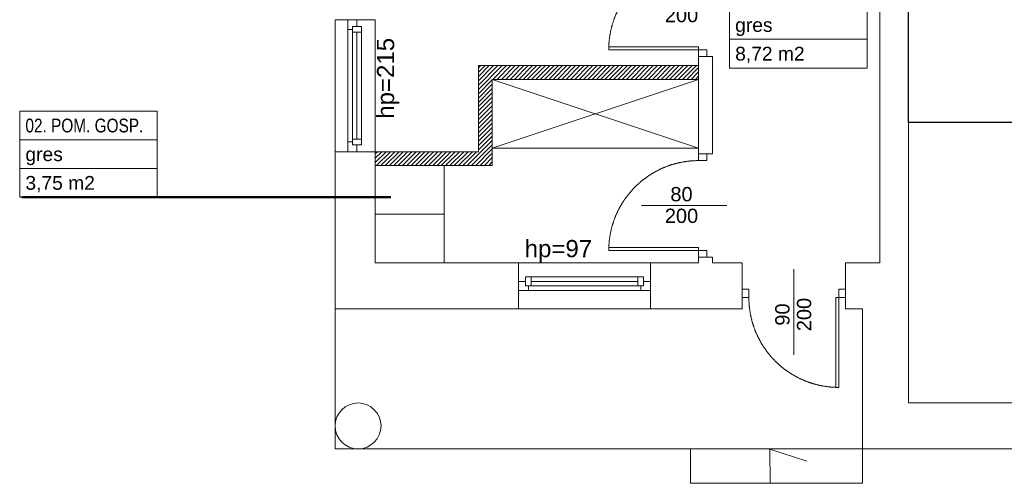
# Model space of a CAD drawing. Header units: millimetres. Extents: x -55054 to 44305, y -132338 to 49528.
# Tile 18 of 72: x 24751 to 33338, y -83394 to -79354. Entities that reach past the tile are written whole.
import ezdxf
from ezdxf import colors
from ezdxf.entities.mleader import LeaderData, LeaderLine
from ezdxf.enums import TextEntityAlignment as Align
from ezdxf.math import Vec2, Vec3

# ---------------------------------------------------------------- set-up
doc = ezdxf.new("R2010")
doc.units = ezdxf.units.MM
doc.header["$LTSCALE"] = 100
doc.linetypes.add('HYDRANT', pattern=[3200, 3000, 0, -200])
doc.linetypes.add('Kosów OSP 27-03-2026_xref$0$DASHED', pattern=[0.75, 0.5, -0.25])
for name, color, linetype, lineweight in [('.WK_WODA_OPIS', 7, 'Continuous', 13), ('.XREF', 251, 'Continuous', 5), ('IS Woda', 7, 'Continuous', 0), ('Kosów OSP 27-03-2026_xref$0$A_drzwi', 8, 'Continuous', 5), ('Kosów OSP 27-03-2026_xref$0$A_hatch', 8, 'Continuous', 5), ('Kosów OSP 27-03-2026_xref$0$A_meble', 8, 'Continuous', 5), ('Kosów OSP 27-03-2026_xref$0$A_meble kuchnia lazienka', 8, 'Continuous', 5), ('Kosów OSP 27-03-2026_xref$0$A_okno', 8, 'Continuous', 5), ('Kosów OSP 27-03-2026_xref$0$A_opis pom', 8, 'Continuous', 5), ('Kosów OSP 27-03-2026_xref$0$A_opis stolarki', 8, 'Continuous', 5), ('Kosów OSP 27-03-2026_xref$0$A_SC_MUROWANA_DZIAŁOWA', 8, 'Continuous', 5), ('Kosów OSP 27-03-2026_xref$0$A_schody', 8, 'Continuous', 5), ('Kosów OSP 27-03-2026_xref$0$A_scianazew', 8, 'Continuous', 5), ('Kosów OSP 27-03-2026_xref$0$a_sciany nowe', 8, 'Continuous', 5)]:
    doc.layers.add(name, color=color, linetype=linetype, lineweight=lineweight)
doc.styles.add('Kosów OSP 27-03-2026_xref$0$dar-styl', font='arial.ttf')
doc.styles.add('Kosów OSP 27-03-2026_xref$0$Standard', font='arial.ttf')
doc.styles.add('WYMIARY', font='romans.shx', dxfattribs={"width": 0.7})

# ---------------------------------------------------------------- blocks, each defined once
blk = doc.blocks.new('*U191')
at = {"color": 0}
for p, q in [((0, -91.5), (-88, -91.5)), ((-88, -94.5), (-88, -91.5)), ((0, -94.5), (-88, -94.5)), ((0, -91.5), (0, -94.5))]:
    blk.add_line(p, q, dxfattribs=at)
for points in [[(8, -6.5), (8, 0), (0, 0), (0, -6.5)], [(8, -101), (8, -94.5), (0, -94.5), (0, -101)]]:
    blk.add_lwpolyline(points, close=True, dxfattribs=at)
at = {"color": 0, "linetype": 'Kosów OSP 27-03-2026_xref$0$DASHED', "ltscale": 15}
blk.add_arc((0, -94.5), 88, 90, 178.04636, dxfattribs=at)
at = {"layer": 'Kosów OSP 27-03-2026_xref$0$A_opis stolarki'}
blk.add_line((-56.09, -50.5), (27.54, -50.5), dxfattribs=at)
at = {"layer": 'Kosów OSP 27-03-2026_xref$0$A_opis stolarki', "ltscale": 0.5, "style": 'Kosów OSP 27-03-2026_xref$0$dar-styl'}
blk.add_attdef('ODPORNOŚĆ_OGNIOWA', text='', height=15, rotation=90, dxfattribs=at).set_placement((-55.91, -50.5), align=Align.TOP_CENTER)
blk.add_attdef('SYMBOL_DRZWI1', text='', height=14, dxfattribs=at).set_placement((-16.77, -50.5), align=Align.BOTTOM_CENTER)
blk.add_attdef('SYMBOL_DRZWI2', text='', height=14, dxfattribs=at).set_placement((-16.77, -53.5), align=Align.TOP_CENTER)
blk = doc.blocks.new('*U192')
at = {"color": 0}
for p, q in [((0, -91.5), (-88, -91.5)), ((-88, -94.5), (-88, -91.5)), ((0, -94.5), (-88, -94.5)), ((0, -91.5), (0, -94.5))]:
    blk.add_line(p, q, dxfattribs=at)
for points in [[(8, -6.5), (8, 0), (0, 0), (0, -6.5)], [(8, -101), (8, -94.5), (0, -94.5), (0, -101)]]:
    blk.add_lwpolyline(points, close=True, dxfattribs=at)
at = {"color": 0, "linetype": 'Kosów OSP 27-03-2026_xref$0$DASHED', "ltscale": 15}
blk.add_arc((0, -94.5), 88, 90, 178.04636, dxfattribs=at)
at = {"layer": 'Kosów OSP 27-03-2026_xref$0$A_opis stolarki'}
blk.add_line((-56.09, -50.5), (27.54, -50.5), dxfattribs=at)
at = {"layer": 'Kosów OSP 27-03-2026_xref$0$A_opis stolarki', "ltscale": 0.5, "style": 'Kosów OSP 27-03-2026_xref$0$dar-styl', "text_generation_flag": 2}
blk.add_attdef('ODPORNOŚĆ_OGNIOWA', text='', height=15, rotation=270, dxfattribs=at).set_placement((52.16, -50.5), align=Align.TOP_CENTER)
at = {"layer": 'Kosów OSP 27-03-2026_xref$0$A_opis stolarki', "ltscale": 0.5, "style": 'Kosów OSP 27-03-2026_xref$0$dar-styl'}
blk.add_attdef('SYMBOL_DRZWI1', text='', height=14, dxfattribs=at).set_placement((-16.77, -50.5), align=Align.BOTTOM_CENTER)
blk.add_attdef('SYMBOL_DRZWI2', text='', height=14, dxfattribs=at).set_placement((-16.77, -53.5), align=Align.TOP_CENTER)
blk = doc.blocks.new('Kosów OSP 27-03-2026_xref$0$A_METKA POM.')
at = {"layer": 'Kosów OSP 27-03-2026_xref$0$A_opis pom'}
blk.add_lwpolyline([(0, 0), (120, 0), (120, -75), (0, -75)], close=True, dxfattribs=at)
for points in [[(0, -25), (120, -25)], [(0, -50), (120, -50)]]:
    blk.add_lwpolyline(points, dxfattribs=at)
at = {"layer": 'Kosów OSP 27-03-2026_xref$0$A_opis pom', "style": 'Kosów OSP 27-03-2026_xref$0$dar-styl'}
for tag, p in [('NAZWA_POM', (5, -6.5)), ('WYKOŃCZENIE', (5, -31.5)), ('POWIERZCHNIA', (5, -56.5))]:
    blk.add_attdef(tag, text='', height=12, dxfattribs=at).set_placement(p, align=Align.TOP_LEFT)
blk = doc.blocks.new('Kosów OSP 27-03-2026_xref$0$A$C69D56E1C')
at = {"layer": 'Kosów OSP 27-03-2026_xref$0$A_hatch'}
h = blk.add_hatch(dxfattribs=at)
h.set_pattern_fill('COMMON_BRICK', color=256)
h.set_pattern_definition([(45, (105094.091, 4849.73), (-1.88090404, 1.88090404), [])])
h.paths.add_polyline_path([(-1643.27, -880.46), (-1643.27, -868.46), (-1553.27, -868.46), (-1553.27, -793.46), (-1361.27, -793.46), (-1361.27, -805.46), (-1541.27, -805.46), (-1541.27, -880.46)])
h.paths.add_polyline_path([(-1410.27, -132.46), (-1410.27, -369.46), (-1361.27, -369.46), (-1361.27, -432.46), (-1349.27, -432.46), (-1349.27, -369.46), (-1334.27, -369.46), (-1334.27, -357.46), (-1398.27, -357.46), (-1398.27, -235.46), (-1398.27, -132.46)])
h.paths.add_polyline_path([(-1478.27, -107.46), (-1478.27, -132.46), (-1388.27, -132.46), (-1388.27, -107.46)])
h.paths.add_polyline_path([(-1234.27, -369.46), (-1234.27, -357.46), (-1198.27, -357.46), (-1198.27, -369.46)])
at = {"linetype": 'Kosów OSP 27-03-2026_xref$0$DASHED', "ltscale": 50}
for points in [[(-1643.27, -753.46), (-1678.27, -753.46), (-1678.27, -868.46), (-1643.27, -868.46)], [(-1518.27, -965.46), (-1518.26, -1005.46), (-1403.26, -1005.46), (-1403.26, -965.46)]]:
    blk.add_lwpolyline(points, close=True, dxfattribs=at)
at = {"layer": 'Kosów OSP 27-03-2026_xref$0$A_meble'}
for p, q in [((-1541.27, -865.46), (-1361.27, -805.46)), ((-1361.27, -865.46), (-1541.27, -805.46)), ((-1583.27, -922.96), (-1643.27, -922.96))]:
    blk.add_line(p, q, dxfattribs=at)
for points in [[(-1541.27, -805.46), (-1361.27, -805.46), (-1361.27, -865.46), (-1541.27, -865.46)], [(-1643.27, -965.46), (-1643.27, -880.46), (-1583.27, -880.46), (-1583.27, -965.46)]]:
    blk.add_lwpolyline(points, close=True, dxfattribs=at)
at = {"layer": 'Kosów OSP 27-03-2026_xref$0$A_okno'}
for p, q in [((-1667.27, -761.96, 0), (-1667.27, -753.46, 0)), ((-1659.27, -753.46, 0), (-1659.27, -759.46, 0)), ((-1663.27, -761.96, 0), (-1667.27, -761.96, 0)), ((-1667.27, -810.96, -0.02), (-1667.27, -761.96, 0)), ((-1663.27, -759.46, 0), (-1655.27, -759.46, 0)), ((-1663.27, -764.46, 0), (-1663.27, -759.46, 0)), ((-1659.27, -759.46, 0), (-1663.27, -759.46, 0)), ((-1663.27, -759.46, 0), (-1663.27, -810.96, -0.02)), ((-1655.27, -810.96, -0.02), (-1655.27, -759.46, 0)), ((-1655.27, -759.46, 0), (-1655.27, -764.46, 0)), ((-1659.77, -764.46, 0), (-1663.27, -764.46, 0)), ((-1655.27, -764.46, 0), (-1663.27, -764.46, 0)), ((-1659.27, -764.46, 0), (-1659.27, -810.96, -0.02)), ((-1655.27, -764.46, 0), (-1658.77, -764.46, 0)), ((-1667.27, -868.46, -0.05), (-1667.27, -810.96, -0.02)), ((-1663.27, -810.96, -0.02), (-1663.27, -862.46, -0.04)), ((-1659.27, -810.96, -0.02), (-1659.27, -857.46, -0.04)), ((-1655.27, -862.46, -0.05), (-1655.27, -810.96, -0.02)), ((-1663.27, -857.46, -0.04), (-1655.27, -857.46, -0.04)), ((-1663.27, -859.96, -0.04), (-1667.27, -859.96, -0.04)), ((-1655.27, -862.46, -0.04), (-1663.27, -862.46, -0.04)), ((-1659.27, -868.46, -0.04), (-1659.27, -862.46, -0.04)), ((-1460.76, -977.46, -0.02), (-1512.27, -977.46, 0)), ((-1512.27, -985.46, 0), (-1512.27, -977.46, 0)), ((-1512.27, -977.46, 0), (-1507.27, -977.46, 0)), ((-1507.27, -977.46, 0), (-1507.27, -980.96, 0)), ((-1507.27, -977.46, 0), (-1507.27, -985.46, 0)), ((-1409.26, -977.46, -0.05), (-1460.76, -977.46, -0.02)), ((-1414.26, -985.46, -0.04), (-1414.26, -977.46, -0.04)), ((-1409.26, -977.46, -0.04), (-1409.26, -985.46, -0.04)), ((-1518.27, -981.46, 0), (-1512.27, -981.46, 0)), ((-1512.27, -981.46, 0), (-1512.27, -985.46, 0)), ((-1507.27, -985.46, 0), (-1512.27, -985.46, 0)), ((-1512.27, -985.46, 0), (-1460.76, -985.46, -0.02)), ((-1509.77, -985.46, 0), (-1509.77, -989.46, 0)), ((-1507.27, -981.46, 0), (-1460.76, -981.46, -0.02)), ((-1507.27, -981.96, 0), (-1507.27, -985.46, 0)), ((-1460.76, -981.46, -0.02), (-1414.26, -981.46, -0.04)), ((-1460.76, -985.46, -0.02), (-1409.26, -985.46, -0.04)), ((-1411.76, -985.46, -0.04), (-1411.76, -989.46, -0.04)), ((-1403.26, -981.46, -0.04), (-1409.26, -981.46, -0.04)), ((-1509.77, -989.46, 0), (-1518.27, -989.46, 0)), ((-1460.76, -989.46, -0.02), (-1509.77, -989.46, 0)), ((-1403.26, -989.46, -0.05), (-1460.76, -989.46, -0.02))]:
    blk.add_line(p, q, dxfattribs=at)
at = {"layer": 'Kosów OSP 27-03-2026_xref$0$A_opis pom', "const_width": 2}
blk.add_lwpolyline([(-1951.7, -908.17), (-1629.65, -908.17)], dxfattribs=at)
at = {"layer": 'Kosów OSP 27-03-2026_xref$0$A_SC_MUROWANA_DZIAŁOWA'}
for points in [[(-1203.27, -805.46), (-1203.27, -706.46)], [(-1178.27, -965.46), (-1178.27, -706.46)], [(-1361.27, -870.46), (-1361.27, -785.46)], [(-1361.27, -785.46), (-1349.27, -785.46)], [(-1349.27, -817.46), (-1349.27, -785.46)], [(-1203.27, -965.46), (-1203.27, -805.46)], [(-1349.27, -870.46), (-1349.27, -817.46)]]:
    blk.add_lwpolyline(points, dxfattribs=at)
at = {"layer": 'Kosów OSP 27-03-2026_xref$0$A_schody'}
for p, q in [((-1678.27, -1005.46), (-1678.27, -1127.46)), ((-1218.27, -1127.46), (-1678.27, -1127.46)), ((-1368.27, -1157.46), (-1368.27, -1127.46)), ((-1299, -1157.39), (-1299.26, -1127.64)), ((-1299.26, -1127.64), (-1266.78, -1138.2)), ((-1218.27, -1157.46), (-1218.27, -1127.46)), ((-1218.27, -1157.46), (-1368.27, -1157.46))]:
    blk.add_line(p, q, dxfattribs=at)
at = {"layer": 'Kosów OSP 27-03-2026_xref$0$A_scianazew'}
for p, q in [((-1678.27, -868.46), (-1678.27, -1005.46)), ((-1361.27, -870.46), (-1349.27, -870.46)), ((-1361.27, -965.46), (-1361.27, -960.46)), ((-1361.27, -960.46), (-1349.27, -960.46)), ((-1349.27, -960.46), (-1349.27, -965.46)), ((-1638.27, -965.46), (-1643.27, -965.46)), ((-1403.26, -965.46), (-1361.27, -965.46)), ((-1178.27, -965.46), (-1178.27, -1087.46)), ((-1678.27, -1005.46), (-1678.27, -1005.46)), ((-1678.27, -1005.46), (-1518.27, -1005.46)), ((-1178.27, -1087.46), (-1007.27, -1087.46))]:
    blk.add_line(p, q, dxfattribs=at)
for points in [[(-1643.27, -868.46), (-1643.27, -965.46)], [(-1638.27, -965.46), (-1518.27, -965.46)], [(-1349.27, -965.46), (-1323.27, -965.46)], [(-1323.27, -1005.46), (-1323.27, -965.46)], [(-1233.27, -965.46), (-1203.27, -965.46)], [(-1233.27, -1005.46), (-1233.27, -965.46)], [(-1403.26, -1005.46), (-1323.27, -1005.46)], [(-1233.27, -1005.46), (-1218.27, -1005.46), (-1218.27, -1127.46), (-1007.27, -1127.46)]]:
    blk.add_lwpolyline(points, dxfattribs=at)
blk.add_circle((-1658.27, -1107.46), 20, dxfattribs=at)
at = {"layer": 'Kosów OSP 27-03-2026_xref$0$a_sciany nowe'}
for p, q in [((-1361.27, -805.46), (-1361.27, -793.46)), ((-1643.27, -880.46), (-1643.27, -868.46))]:
    blk.add_line(p, q, dxfattribs=at)
for points in [[(-1643.27, -868.46), (-1553.27, -868.46), (-1553.27, -793.46), (-1361.27, -793.46)], [(-1643.27, -880.46), (-1541.27, -880.46), (-1541.27, -805.46), (-1361.27, -805.46)]]:
    blk.add_lwpolyline(points, dxfattribs=at)
at = {"layer": 'Kosów OSP 27-03-2026_xref$0$A_drzwi', "xscale": 0.8910781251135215, "yscale": 0.8910781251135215, "zscale": 0.8910781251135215}
for name, p in [('*U192', (-1361.27, -695.46)), ('*U191', (-1361.27, -870.46))]:
    blk.add_blockref(name, p, dxfattribs=at).add_auto_attribs({'SYMBOL_DRZWI1': '80', 'SYMBOL_DRZWI2': '200'})
at = {"layer": 'Kosów OSP 27-03-2026_xref$0$A_drzwi', "xscale": 0.8910891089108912, "yscale": 0.8910891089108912, "zscale": 0.8910891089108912, "rotation": 90.0000000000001}
blk.add_blockref('*U192', (-1323.27, -995.46), dxfattribs=at).add_auto_attribs({'SYMBOL_DRZWI1': '90', 'SYMBOL_DRZWI2': '200'})
at = {"layer": 'Kosów OSP 27-03-2026_xref$0$A_opis pom'}
ref = blk.add_blockref('Kosów OSP 27-03-2026_xref$0$A_METKA POM.', (-1334.43, -720.55, -80), dxfattribs=dict(at, rotation=360))
ref.add_attrib('NAZWA_POM', '0.1 WIATROŁAP', dxfattribs={"height": 12, "style": 'Kosów OSP 27-03-2026_xref$0$dar-styl', "width": 0.8}).set_placement((-1329.43, -727.05, -80), align=Align.TOP_LEFT)
ref.add_attrib('WYKOŃCZENIE', 'gres', dxfattribs={"height": 12, "style": 'Kosów OSP 27-03-2026_xref$0$dar-styl'}).set_placement((-1329.43, -752.05, -80), align=Align.TOP_LEFT)
ref.add_attrib('POWIERZCHNIA', '8,72 m2', dxfattribs={"height": 12, "style": 'Kosów OSP 27-03-2026_xref$0$dar-styl'}).set_placement((-1329.43, -777.05, -80), align=Align.TOP_LEFT)
ref = blk.add_blockref('Kosów OSP 27-03-2026_xref$0$A_METKA POM.', (-1953.4, -833.17), dxfattribs=dict(at, rotation=360))
ref.add_attrib('NAZWA_POM', '02. POM. GOSP.', dxfattribs={"height": 12, "style": 'Kosów OSP 27-03-2026_xref$0$dar-styl', "width": 0.8}).set_placement((-1948.4, -839.67), align=Align.TOP_LEFT)
ref.add_attrib('WYKOŃCZENIE', 'gres', dxfattribs={"height": 12, "style": 'Kosów OSP 27-03-2026_xref$0$dar-styl'}).set_placement((-1948.4, -864.67), align=Align.TOP_LEFT)
ref.add_attrib('POWIERZCHNIA', '3,75 m2', dxfattribs={"height": 12, "style": 'Kosów OSP 27-03-2026_xref$0$dar-styl'}).set_placement((-1948.4, -889.67), align=Align.TOP_LEFT)
at = {"layer": 'Kosów OSP 27-03-2026_xref$0$A_opis pom', "insert": (-1641.82, -839.79, 0.09), "char_height": 15, "width": 119.0753, "attachment_point": 1, "rotation": 90, "style": 'Kosów OSP 27-03-2026_xref$0$Standard'}
blk.add_mtext('hp=215', dxfattribs=at)
at = {"layer": 'Kosów OSP 27-03-2026_xref$0$A_opis pom', "insert": (-1512.98, -945.42, 0.09), "char_height": 15, "width": 119.0753, "attachment_point": 1, "style": 'Kosów OSP 27-03-2026_xref$0$Standard'}
blk.add_mtext('hp=97', dxfattribs=at)
blk = doc.blocks.new('Kosów OSP 27-03-2026_xref')
at = {"layer": 'Kosów OSP 27-03-2026_xref$0$A_meble kuchnia lazienka'}
blk.add_blockref('Kosów OSP 27-03-2026_xref$0$A$C69D56E1C', (6868.75, -3360.99), dxfattribs=at)
blk = doc.blocks.new('_None')

msp = doc.modelspace()

# ---------------------------------------------------------------- linework, layer by layer
at = {"layer": 'IS Woda', "color": 4, "linetype": 'HYDRANT', "lineweight": 30, "ltscale": 0.05, "elevation": -141.5}
msp.add_lwpolyline([(34445.8, -80248.5), (32502.4, -80248.5), (32502.4, -74530), (32228.1, -74530)], dxfattribs=at)

# ---------------------------------------------------------------- block references
at = {"layer": '.XREF', "xscale": 10, "yscale": 10, "zscale": 10}
msp.add_blockref('Kosów OSP 27-03-2026_xref', (-24402.4, -38209.1, -141.5), dxfattribs=at)

# ---------------------------------------------------------------- next in the draw order: leaders
at = {"layer": '.WK_WODA_OPIS'}
ml = msp.add_multileader_mtext('Standard', dxfattribs=at)
ml.set_content('\\W0.5;Kratka wentylacji grawitacyjnej', color=256, style='WYMIARY')
ml.set_leader_properties(linetype='ByLayer', lineweight=-1)
ml.set_arrow_properties(name='NONE')
ml.build(insert=Vec2(0, 0))
ml.multileader.update_dxf_attribs({"text_left_attachment_type": 6, "text_right_attachment_type": 6, "dogleg_length": 86.4, "arrow_head_size": 40})
ctx = ml.context
ctx.base_point, ctx.char_height, ctx.arrow_head_size, ctx.landing_gap_size, ctx.plane_origin = Vec3(25564.4, -79211.9, 524.5), 120, 40, 10, Vec3(-52145559.9, -7088894.3, 524.5)
ctx.left_attachment, ctx.right_attachment = 6, 6
notes = []
notes.append((ctx, [(0, (1, 1, 0), (27067.9, -79211.9, 524.5), (-1, 0), 86.4, [(0, [(29293.8, -78231.6, 524.5)], 0, [])])]))
ctx.mtext.insert, ctx.mtext.line_spacing_style = Vec3(25574.4, -79051.9, 524.5), 2
ctx.mtext.has_bg_fill, ctx.mtext.bg_color, ctx.mtext.bg_scale_factor, ctx.mtext.bg_transparency, ctx.mtext.use_window_bg_color = 1, -1027028792, 1.5, 0, 1
for ctx, leaders in notes:
    for number, flags, end, landing, length, lines in leaders:
        leader = LeaderData()
        leader.index, (leader.has_last_leader_line, leader.has_dogleg_vector, leader.attachment_direction) = number, flags
        leader.last_leader_point, leader.dogleg_vector, leader.dogleg_length = Vec3(end), Vec3(landing), length
        for number, points, colour, breaks in lines:
            line = LeaderLine()
            line.index, line.vertices, line.color, line.breaks = number, Vec3.list(points), colors.encode_raw_color(colour), breaks
            leader.lines.append(line)
        ctx.leaders.append(leader)

doc.saveas('drawing.dxf')
